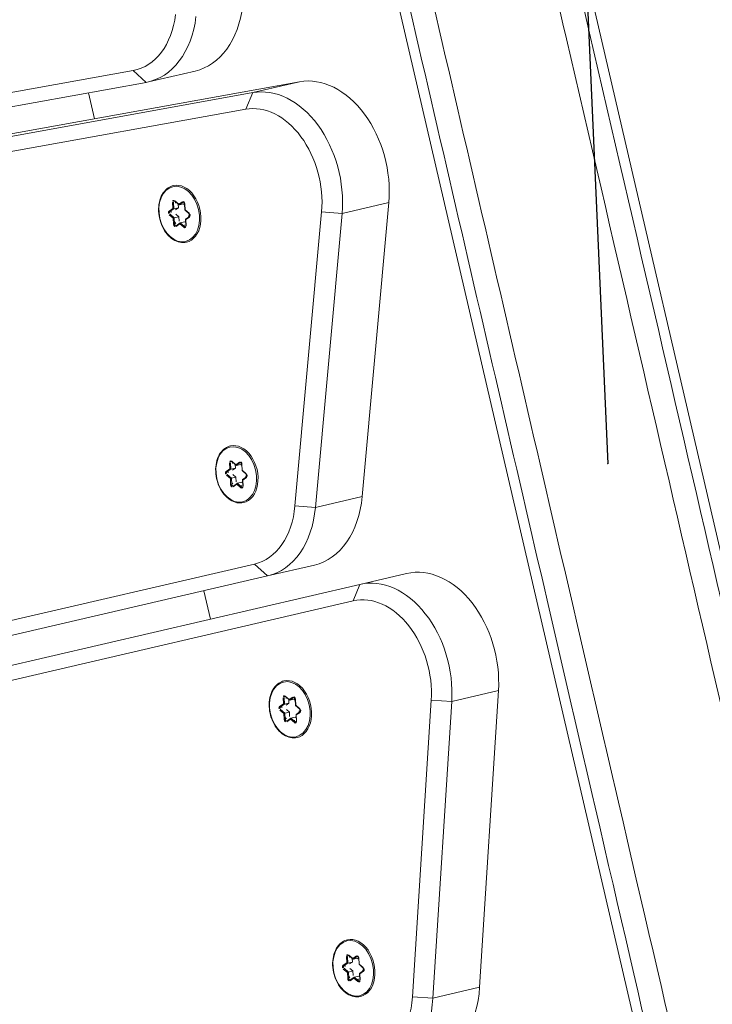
# Model space of a CAD drawing. Extents: x 5477758 to 5478338, y 5918296 to 5918502.
# Tile 105 of 138: x 5477951.73 to 5477951.873, y 5918462.453 to 5918462.656. Entities that reach past the tile are written whole.
import ezdxf

# ---------------------------------------------------------------- set-up
doc = ezdxf.new("R2010")
doc.units = 0
doc.header["$PDSIZE"] = 0.75
doc.layers.get('0').update_dxf_attribs({"linetype": 'CONTINUOUS', "lineweight": 13})
doc.layers.add('0_PROJEKTOWANE ZABAWKI', color=7, linetype='CONTINUOUS', lineweight=0)
doc.layers.add('0_WSPÓŁRZĘDNE_ODNOŚNIKI', color=6, linetype='CONTINUOUS', lineweight=15)
doc.styles.add('pktkecm$0$STANDARD', font='romans')
doc.dimstyles.new('pktkecm$0$ODNOŚNIKI', dxfattribs={"dimtxt": 17.5, "dimasz": 6, "dimexe": 7, "dimexo": 7, "dimgap": 7, "dimtad": 1, "dimtoh": 1, "dimdec": 0, "dimzin": 0, "dimdsep": 46, "dimtxsty": 'pktkecm$0$STANDARD', "dimblk": 'pktkecm$0$_Dot', "dimcen": 8, "dimdle": 7, "dimclrt": 2, "dimadec": 0, "dimazin": 0, "dimtfac": 1, "dimtdec": 0, "dimtofl": 0, "dimtmove": 0, "dimatfit": 3, "dimldrblk": 'pktkecm$0$_DotBlank', "dimfxl": 0, "dimtolj": 1, "dimtzin": 0, "dimarcsym": 0})

# ---------------------------------------------------------------- blocks, each defined once
blk = doc.blocks.new('zw$CEC1')
for p, q in [((1179.728, -663.216), (1065.128, -663.216)), ((1065.128, -667.14), (1179.728, -667.14)), ((1115.19, -668.257), (1120.973, -670.164)), ((1115.19, -669.247), (1115.19, -668.257)), ((1125.51, -668.328), (1131.383, -670.091)), ((1125.51, -669.318), (1125.51, -668.328)), ((1115.063, -669.652), (1115.19, -669.247)), ((1120.973, -671.154), (1115.19, -669.247)), ((1125.392, -669.726), (1125.51, -669.318)), ((1131.383, -671.081), (1125.51, -669.318)), ((1109.106, -735.096), (1112.346, -669.49)), ((1112.346, -669.49), (1112.346, -670.48)), ((1115.063, -669.652), (1120.847, -671.559)), ((1122.728, -669.63), (1122.728, -670.62)), ((1125.392, -669.726), (1131.266, -671.489)), ((1131.383, -670.091), (1131.383, -671.081)), ((1120.973, -670.164), (1120.973, -671.154)), ((1112.346, -670.48), (1109.106, -736.086)), ((1112.646, -670.699), (1112.346, -670.48)), ((1109.406, -736.305), (1112.646, -670.699)), ((1123.028, -670.832), (1122.728, -670.62)), ((1122.728, -670.62), (1122.728, -736.266)), ((1123.028, -736.478), (1123.028, -670.832)), ((1120.847, -671.559), (1120.973, -671.154)), ((1131.266, -671.489), (1131.383, -671.081)), ((1111.643, -671.537), (1111.643, -672.527)), ((1122.128, -672.436), (1122.128, -671.446)), ((1114.261, -672.368), (1114.39, -672.391)), ((1114.387, -672.385), (1114.264, -672.364)), ((1114.475, -672.321), (1114.387, -672.385)), ((1114.391, -672.39), (1114.484, -672.322)), ((1114.537, -672.329), (1114.574, -672.421)), ((1114.586, -672.42), (1114.551, -672.334)), ((1130.445, -672.34), (1130.356, -672.405)), ((1130.36, -672.41), (1130.454, -672.342)), ((1130.506, -672.349), (1130.544, -672.441)), ((1130.555, -672.44), (1130.52, -672.354)), ((1108.538, -735.44), (1111.642, -672.577)), ((1111.642, -672.577), (1111.342, -672.781)), ((1114.244, -672.49), (1114.156, -672.554)), ((1114.165, -672.556), (1114.258, -672.487)), ((1114.209, -672.403), (1114.244, -672.49)), ((1114.224, -672.39), (1114.224, -672.386)), ((1114.261, -672.482), (1114.224, -672.39)), ((1114.313, -672.514), (1114.24, -672.501)), ((1114.261, -672.482), (1114.261, -672.389)), ((1114.313, -672.61), (1114.313, -672.514)), ((1114.339, -672.579), (1114.313, -672.514)), ((1114.495, -672.546), (1114.428, -672.595)), ((1114.588, -672.563), (1114.495, -672.546)), ((1114.495, -672.642), (1114.495, -672.546)), ((1114.577, -672.424), (1114.706, -672.446)), ((1114.709, -672.442), (1114.586, -672.42)), ((1114.646, -672.436), (1114.625, -672.451)), ((1114.625, -672.546), (1114.625, -672.451)), ((1114.72, -672.477), (1114.625, -672.546)), ((1114.626, -672.549), (1114.663, -672.641)), ((1114.642, -672.56), (1114.73, -672.495)), ((1114.677, -672.646), (1114.642, -672.56)), ((1114.72, -672.474), (1114.72, -672.477)), ((1119.744, -672.557), (1119.655, -672.622)), ((1119.664, -672.624), (1119.757, -672.555)), ((1119.709, -672.471), (1119.744, -672.557)), ((1119.723, -672.458), (1119.723, -672.454)), ((1119.76, -672.55), (1119.723, -672.458)), ((1119.812, -672.582), (1119.739, -672.569)), ((1119.76, -672.436), (1119.889, -672.458)), ((1119.76, -672.55), (1119.76, -672.457)), ((1119.886, -672.453), (1119.763, -672.432)), ((1119.974, -672.389), (1119.886, -672.453)), ((1119.89, -672.458), (1119.983, -672.39)), ((1120.036, -672.397), (1120.073, -672.489)), ((1120.085, -672.488), (1120.05, -672.402)), ((1120.076, -672.491), (1120.205, -672.514)), ((1120.208, -672.51), (1120.085, -672.488)), ((1120.145, -672.504), (1120.124, -672.519)), ((1120.124, -672.614), (1120.124, -672.519)), ((1120.219, -672.545), (1120.124, -672.614)), ((1120.141, -672.628), (1120.23, -672.563)), ((1120.219, -672.542), (1120.219, -672.545)), ((1122.128, -672.436), (1121.828, -672.648)), ((1122.128, -735.338), (1122.128, -672.436)), ((1124.715, -672.577), (1124.627, -672.642)), ((1124.636, -672.643), (1124.729, -672.575)), ((1124.68, -672.491), (1124.715, -672.577)), ((1124.694, -672.477), (1124.694, -672.474)), ((1124.732, -672.569), (1124.694, -672.477)), ((1124.731, -672.455), (1124.861, -672.478)), ((1124.732, -672.569), (1124.732, -672.477)), ((1124.857, -672.473), (1124.734, -672.451)), ((1124.946, -672.408), (1124.857, -672.473)), ((1124.861, -672.478), (1124.954, -672.41)), ((1125.007, -672.416), (1125.045, -672.508)), ((1125.056, -672.508), (1125.021, -672.421)), ((1125.048, -672.511), (1125.177, -672.534)), ((1125.179, -672.529), (1125.056, -672.508)), ((1125.116, -672.523), (1125.096, -672.538)), ((1125.096, -672.633), (1125.096, -672.538)), ((1125.19, -672.564), (1125.096, -672.633)), ((1125.19, -672.561), (1125.19, -672.564)), ((1130.214, -672.509), (1130.126, -672.574)), ((1130.135, -672.575), (1130.228, -672.507)), ((1130.179, -672.423), (1130.214, -672.509)), ((1130.194, -672.409), (1130.194, -672.406)), ((1130.231, -672.501), (1130.194, -672.409)), ((1130.283, -672.533), (1130.209, -672.521)), ((1130.231, -672.387), (1130.36, -672.41)), ((1130.231, -672.501), (1130.231, -672.409)), ((1130.356, -672.405), (1130.233, -672.383)), ((1130.283, -672.629), (1130.283, -672.533)), ((1130.309, -672.599), (1130.283, -672.533)), ((1130.465, -672.566), (1130.398, -672.615)), ((1130.558, -672.582), (1130.465, -672.566)), ((1130.465, -672.661), (1130.465, -672.566)), ((1130.547, -672.443), (1130.676, -672.466)), ((1130.679, -672.462), (1130.555, -672.44)), ((1130.616, -672.455), (1130.595, -672.47)), ((1130.595, -672.566), (1130.595, -672.47)), ((1130.689, -672.497), (1130.595, -672.566)), ((1130.596, -672.569), (1130.633, -672.661)), ((1130.612, -672.579), (1130.7, -672.515)), ((1130.647, -672.666), (1130.612, -672.579)), ((1130.689, -672.493), (1130.689, -672.497)), ((1111.342, -672.781), (1108.238, -735.645)), ((1114.178, -672.607), (1114.301, -672.629)), ((1114.181, -672.586), (1114.181, -672.583)), ((1114.313, -672.61), (1114.181, -672.586)), ((1114.301, -672.629), (1114.336, -672.715)), ((1114.35, -672.702), (1114.313, -672.61)), ((1114.35, -672.698), (1114.35, -672.702)), ((1114.495, -672.642), (1114.401, -672.711)), ((1114.401, -672.711), (1114.401, -672.707)), ((1114.411, -672.729), (1114.5, -672.664)), ((1114.627, -672.665), (1114.495, -672.642)), ((1114.5, -672.664), (1114.623, -672.686)), ((1114.627, -672.661), (1114.627, -672.665)), ((1119.677, -672.675), (1119.8, -672.697)), ((1119.68, -672.654), (1119.68, -672.651)), ((1119.812, -672.677), (1119.68, -672.654)), ((1119.8, -672.697), (1119.835, -672.783)), ((1119.812, -672.677), (1119.812, -672.582)), ((1119.839, -672.647), (1119.812, -672.582)), ((1119.849, -672.77), (1119.812, -672.677)), ((1119.849, -672.766), (1119.849, -672.77)), ((1119.994, -672.709), (1119.9, -672.779)), ((1119.9, -672.779), (1119.9, -672.775)), ((1119.911, -672.796), (1119.999, -672.732)), ((1119.994, -672.614), (1119.927, -672.663)), ((1120.087, -672.63), (1119.994, -672.614)), ((1119.994, -672.709), (1119.994, -672.614)), ((1120.126, -672.733), (1119.994, -672.709)), ((1119.999, -672.732), (1120.122, -672.754)), ((1120.125, -672.617), (1120.162, -672.709)), ((1120.126, -672.729), (1120.126, -672.733)), ((1120.176, -672.714), (1120.141, -672.628)), ((1121.828, -672.648), (1121.828, -735.55)), ((1124.648, -672.695), (1124.771, -672.716)), ((1124.652, -672.674), (1124.652, -672.67)), ((1124.783, -672.697), (1124.652, -672.674)), ((1124.783, -672.601), (1124.71, -672.588)), ((1124.771, -672.716), (1124.806, -672.803)), ((1124.783, -672.697), (1124.783, -672.601)), ((1124.81, -672.667), (1124.783, -672.601)), ((1124.821, -672.789), (1124.783, -672.697)), ((1124.966, -672.729), (1124.871, -672.798)), ((1124.882, -672.816), (1124.97, -672.751)), ((1124.966, -672.633), (1124.899, -672.682)), ((1125.059, -672.65), (1124.966, -672.633)), ((1124.966, -672.729), (1124.966, -672.633)), ((1125.097, -672.752), (1124.966, -672.729)), ((1124.97, -672.751), (1125.094, -672.773)), ((1125.096, -672.636), (1125.134, -672.728)), ((1125.097, -672.749), (1125.097, -672.752)), ((1125.113, -672.647), (1125.201, -672.582)), ((1125.148, -672.733), (1125.113, -672.647)), ((1130.147, -672.627), (1130.271, -672.648)), ((1130.151, -672.606), (1130.151, -672.602)), ((1130.283, -672.629), (1130.151, -672.606)), ((1130.271, -672.648), (1130.306, -672.735)), ((1130.32, -672.721), (1130.283, -672.629)), ((1130.32, -672.718), (1130.32, -672.721)), ((1130.465, -672.661), (1130.37, -672.73)), ((1130.37, -672.73), (1130.37, -672.727)), ((1130.381, -672.748), (1130.469, -672.683)), ((1130.596, -672.684), (1130.465, -672.661)), ((1130.469, -672.683), (1130.593, -672.705)), ((1130.596, -672.681), (1130.596, -672.684)), ((1124.821, -672.786), (1124.821, -672.789)), ((1124.871, -672.798), (1124.871, -672.794)), ((1112.134, -673.787), (1111.582, -673.787)), ((1122.728, -673.787), (1122.128, -673.787))]:
    blk.add_line(p, q)
for centre, major_axis, ratio, start_param, end_param in [((1114.345, -669.539), (-2, 0), 0.707107, 4.276057, 6.248279), ((1124.728, -669.63), (-2, 0), 0.707107, 4.310963, 6.283185), ((1114.345, -670.529), (-2, 0), 0.707107, 4.276057, 6.248279), ((1124.728, -670.62), (-2, 0), 0.707107, 4.310963, 6.283185), ((1114.345, -670.741), (-1.7, 0), 0.707107, 4.276057, 6.248279), ((1124.728, -670.832), (-1.7, 0), 0.707107, 4.310963, 6.283185), ((1130.602, -671.393), (2, 0), 0.707107, 0.034907, 1.169371), ((1109.643, -671.537), (2, 0), 0.707107, 0, 1.099557), ((1120.128, -671.446), (2, 0), 0.707107, 0, 1.134464), ((1120.128, -672.436), (2, 0), 0.707107, 0, 1.134464), ((1130.602, -672.383), (2, 0), 0.707107, 0.034907, 1.169371), ((1109.643, -672.527), (2, 0), 0.707107, 6.248279, 7.382743), ((1120.128, -672.648), (1.7, 0), 0.707107, 0, 1.134464), ((1130.602, -672.595), (1.7, 0), 0.707107, 0.034907, 1.169371), ((1109.643, -672.74), (1.7, 0), 0.707107, 6.248279, 7.382743), ((1114.443, -672.511), (0.6, 0), 0.707107, 0, 3.141593), ((1119.942, -672.578), (0.6, 0), 0.707107, 0, 3.141593), ((1124.914, -672.598), (0.6, 0), 0.707107, 0, 3.141593), ((1130.413, -672.53), (0.6, 0), 0.707107, 0, 3.141593), ((1114.253, -672.395), (-0.045, 0), 0.707107, 4.467995, 6.56239), ((1114.443, -672.511), (0.25, 0), 0.707107, 2.244927, 2.557585), ((1114.264, -672.353), (-0.0026, -0.0148), 0.171098, 0, 0.800479), ((1114.443, -672.511), (0.25, 0), 0.707107, 1.152569, 1.475438), ((1114.507, -672.343), (0.045, 0), 0.707107, 0.279204, 2.3736), ((1114.475, -672.31), (0.0089, -0.0121), 0.508626, 5.319544, 6.283185), ((1114.551, -672.323), (-0.0139, -0.0056), 0.679724, 0, 1.301881), ((1130.413, -672.53), (0.25, 0), 0.707107, 1.152569, 1.475438), ((1130.477, -672.362), (0.045, 0), 0.707107, 0.279204, 2.3736), ((1130.445, -672.33), (0.0089, -0.0121), 0.508626, 5.319544, 6.283185), ((1130.52, -672.343), (-0.0139, -0.0056), 0.679724, 0, 1.301881), ((1114.188, -672.576), (-0.045, 0), 0.707107, 5.515192, 7.609587), ((1114.156, -672.544), (0.0089, -0.0121), 0.508626, 5.319544, 6.283185), ((1114.188, -672.566), (-0.03, 0), 0.707107, 0, 1.326402), ((1114.443, -672.511), (-0.25, 0), 0.707107, 0.130169, 0.46319), ((1114.209, -672.393), (0.0139, 0.0056), 0.679724, 4.443473, 6.01427), ((1114.253, -672.384), (-0.03, 0), 0.707107, 0, 0.279204), ((1114.244, -672.479), (0.0166, -0.0047), 0.601017, 4.881509, 6.452305), ((1114.387, -672.375), (-0.0037, 0.0158), 0.19164, 2.259533, 3.223174), ((1114.586, -672.41), (0.0104, 0.0129), 0.462667, 2.890892, 4.192773), ((1114.642, -672.549), (-0.0166, 0.0047), 0.601017, 0.16912, 1.739916), ((1114.443, -672.511), (0.25, 0), 0.707107, 0.095219, 0.407877), ((1114.709, -672.432), (-0.0026, -0.0148), 0.171098, 0, 0.800479), ((1114.698, -672.473), (0.045, 0), 0.707107, 5.515192, 7.609587), ((1114.698, -672.462), (0.03, 0), 0.707107, 5.515192, 6.283185), ((1114.73, -672.485), (0.0089, -0.0121), 0.508626, 3.748748, 5.319544), ((1119.752, -672.462), (-0.045, 0), 0.707107, 4.467995, 6.56239), ((1119.709, -672.461), (0.0139, 0.0056), 0.679724, 4.443473, 6.01427), ((1119.752, -672.452), (-0.03, 0), 0.707107, 0, 0.279204), ((1119.942, -672.578), (0.25, 0), 0.707107, 2.244927, 2.557585), ((1119.744, -672.547), (0.0166, -0.0047), 0.601017, 4.881509, 6.452305), ((1119.763, -672.421), (-0.0026, -0.0148), 0.171098, 0, 0.800479), ((1119.886, -672.443), (-0.0037, 0.0158), 0.19164, 2.259533, 3.223174), ((1119.942, -672.578), (0.25, 0), 0.707107, 1.152569, 1.475438), ((1120.007, -672.411), (0.045, 0), 0.707107, 0.279204, 2.3736), ((1119.974, -672.378), (0.0089, -0.0121), 0.508626, 5.319544, 6.283185), ((1120.05, -672.391), (-0.0139, -0.0056), 0.679724, 0, 1.301881), ((1120.085, -672.478), (0.0104, 0.0129), 0.462667, 2.890892, 4.192773), ((1119.942, -672.578), (0.25, 0), 0.707107, 0.095219, 0.407877), ((1120.208, -672.499), (-0.0026, -0.0148), 0.171098, 0, 0.800479), ((1120.197, -672.541), (0.045, 0), 0.707107, 5.515192, 7.609587), ((1120.197, -672.53), (0.03, 0), 0.707107, 5.515192, 6.283185), ((1120.23, -672.552), (0.0089, -0.0121), 0.508626, 3.748748, 5.319544), ((1124.723, -672.482), (-0.045, 0), 0.707107, 4.467995, 6.56239), ((1124.68, -672.48), (0.0139, 0.0056), 0.679724, 4.443473, 6.01427), ((1124.723, -672.471), (-0.03, 0), 0.707107, 0, 0.279204), ((1124.914, -672.598), (0.25, 0), 0.707107, 2.244927, 2.557585), ((1124.715, -672.566), (0.0166, -0.0047), 0.601017, 4.881509, 6.452305), ((1124.734, -672.44), (-0.0026, -0.0148), 0.171098, 0, 0.800479), ((1124.857, -672.462), (-0.0037, 0.0158), 0.19164, 2.259533, 3.223174), ((1124.914, -672.598), (0.25, 0), 0.707107, 1.152569, 1.475438), ((1124.978, -672.43), (0.045, 0), 0.707107, 0.279204, 2.3736), ((1124.946, -672.397), (0.0089, -0.0121), 0.508626, 5.319544, 6.283185), ((1125.021, -672.411), (-0.0139, -0.0056), 0.679724, 0, 1.301881), ((1125.056, -672.497), (0.0104, 0.0129), 0.462667, 2.890892, 4.192773), ((1124.914, -672.598), (0.25, 0), 0.707107, 0.095219, 0.407877), ((1125.179, -672.519), (-0.0026, -0.0148), 0.171098, 0, 0.800479), ((1125.169, -672.56), (0.045, 0), 0.707107, 5.515192, 7.609587), ((1125.169, -672.55), (0.03, 0), 0.707107, 5.515192, 6.283185), ((1125.201, -672.572), (0.0089, -0.0121), 0.508626, 3.748748, 5.319544), ((1130.158, -672.596), (-0.045, 0), 0.707107, 5.515192, 7.609587), ((1130.126, -672.563), (0.0089, -0.0121), 0.508626, 5.319544, 6.283185), ((1130.413, -672.53), (-0.25, 0), 0.707107, 0.130169, 0.46319), ((1130.222, -672.414), (-0.045, 0), 0.707107, 4.467995, 6.56239), ((1130.179, -672.412), (0.0139, 0.0056), 0.679724, 4.443473, 6.01427), ((1130.222, -672.403), (-0.03, 0), 0.707107, 0, 0.279204), ((1130.413, -672.53), (0.25, 0), 0.707107, 2.244927, 2.557585), ((1130.214, -672.498), (0.0166, -0.0047), 0.601017, 4.881509, 6.452305), ((1130.233, -672.372), (-0.0026, -0.0148), 0.171098, 0, 0.800479), ((1130.356, -672.394), (-0.0037, 0.0158), 0.19164, 2.259533, 3.223174), ((1130.555, -672.429), (0.0104, 0.0129), 0.462667, 2.890892, 4.192773), ((1130.612, -672.569), (-0.0166, 0.0047), 0.601017, 0.16912, 1.739916), ((1130.413, -672.53), (0.25, 0), 0.707107, 0.095219, 0.407877), ((1130.679, -672.451), (-0.0026, -0.0148), 0.171098, 0, 0.800479), ((1130.668, -672.492), (0.045, 0), 0.707107, 5.515192, 7.609587), ((1130.668, -672.482), (0.03, 0), 0.707107, 5.515192, 6.283185), ((1130.7, -672.504), (0.0089, -0.0121), 0.508626, 3.748748, 5.319544), ((1114.178, -672.597), (-0.0026, -0.0148), 0.171098, 0.800479, 2.371275), ((1114.301, -672.618), (0.0104, 0.0129), 0.462667, 4.192773, 5.763569), ((1114.336, -672.705), (0.0139, 0.0056), 0.679724, 4.443473, 6.01427), ((1114.379, -672.707), (-0.045, 0), 0.707107, 0.279204, 2.3736), ((1114.443, -672.511), (-0.25, 0), 0.707107, 1.142416, 1.510388), ((1114.379, -672.696), (-0.03, 0), 0.707107, 0.279204, 2.3736), ((1114.411, -672.718), (0.0089, -0.0121), 0.508626, 3.748748, 5.319544), ((1114.5, -672.653), (-0.0037, 0.0158), 0.19164, 0.688736, 2.259533), ((1114.443, -672.511), (-0.25, 0), 0.707107, 2.189614, 2.547433), ((1114.634, -672.655), (0.045, 0), 0.707107, 4.467995, 6.56239), ((1114.623, -672.675), (-0.0026, -0.0148), 0.171098, 0.800479, 2.371275), ((1114.634, -672.644), (0.03, 0), 0.707107, 4.467995, 6.283185), ((1114.677, -672.635), (-0.0139, -0.0056), 0.679724, 0, 1.301881), ((1119.688, -672.644), (-0.045, 0), 0.707107, 5.515192, 7.609587), ((1119.655, -672.611), (0.0089, -0.0121), 0.508626, 5.319544, 6.283185), ((1119.688, -672.634), (-0.03, 0), 0.707107, 0, 1.326402), ((1119.677, -672.664), (-0.0026, -0.0148), 0.171098, 0.800479, 2.371275), ((1119.942, -672.578), (-0.25, 0), 0.707107, 0.130169, 0.46319), ((1119.8, -672.686), (0.0104, 0.0129), 0.462667, 4.192773, 5.763569), ((1119.835, -672.773), (0.0139, 0.0056), 0.679724, 4.443473, 6.01427), ((1119.942, -672.578), (-0.25, 0), 0.707107, 1.142416, 1.510388), ((1119.878, -672.764), (-0.03, 0), 0.707107, 0.279204, 2.3736), ((1119.911, -672.786), (0.0089, -0.0121), 0.508626, 3.748748, 5.319544), ((1119.999, -672.721), (-0.0037, 0.0158), 0.19164, 0.688736, 2.259533), ((1119.942, -672.578), (-0.25, 0), 0.707107, 2.189614, 2.547433), ((1120.133, -672.723), (0.045, 0), 0.707107, 4.467995, 6.56239), ((1120.122, -672.743), (-0.0026, -0.0148), 0.171098, 0.800479, 2.371275), ((1120.141, -672.617), (-0.0166, 0.0047), 0.601017, 0.16912, 1.739916), ((1120.133, -672.712), (0.03, 0), 0.707107, 4.467995, 6.283185), ((1120.176, -672.703), (-0.0139, -0.0056), 0.679724, 0, 1.301881), ((1124.659, -672.664), (-0.045, 0), 0.707107, 5.515192, 7.609587), ((1124.627, -672.631), (0.0089, -0.0121), 0.508626, 5.319544, 6.283185), ((1124.659, -672.653), (-0.03, 0), 0.707107, 0, 1.326402), ((1124.648, -672.684), (-0.0026, -0.0148), 0.171098, 0.800479, 2.371275), ((1124.914, -672.598), (-0.25, 0), 0.707107, 0.130169, 0.46319), ((1124.771, -672.706), (0.0104, 0.0129), 0.462667, 4.192773, 5.763569), ((1124.914, -672.598), (-0.25, 0), 0.707107, 1.142416, 1.510388), ((1124.97, -672.741), (-0.0037, 0.0158), 0.19164, 0.688736, 2.259533), ((1124.914, -672.598), (-0.25, 0), 0.707107, 2.189614, 2.547433), ((1125.104, -672.742), (0.045, 0), 0.707107, 4.467995, 6.56239), ((1125.094, -672.762), (-0.0026, -0.0148), 0.171098, 0.800479, 2.371275), ((1125.113, -672.636), (-0.0166, 0.0047), 0.601017, 0.16912, 1.739916), ((1125.104, -672.732), (0.03, 0), 0.707107, 4.467995, 6.283185), ((1125.148, -672.723), (-0.0139, -0.0056), 0.679724, 0, 1.301881), ((1130.158, -672.585), (-0.03, 0), 0.707107, 0, 1.326402), ((1130.147, -672.616), (-0.0026, -0.0148), 0.171098, 0.800479, 2.371275), ((1130.271, -672.638), (0.0104, 0.0129), 0.462667, 4.192773, 5.763569), ((1130.306, -672.724), (0.0139, 0.0056), 0.679724, 4.443473, 6.01427), ((1130.349, -672.726), (-0.045, 0), 0.707107, 0.279204, 2.3736), ((1130.413, -672.53), (-0.25, 0), 0.707107, 1.142416, 1.510388), ((1130.349, -672.715), (-0.03, 0), 0.707107, 0.279204, 2.3736), ((1130.381, -672.737), (0.0089, -0.0121), 0.508626, 3.748748, 5.319544), ((1130.469, -672.673), (-0.0037, 0.0158), 0.19164, 0.688736, 2.259533), ((1130.413, -672.53), (-0.25, 0), 0.707107, 2.189614, 2.547433), ((1130.604, -672.674), (0.045, 0), 0.707107, 4.467995, 6.56239), ((1130.593, -672.695), (-0.0026, -0.0148), 0.171098, 0.800479, 2.371275), ((1130.604, -672.664), (0.03, 0), 0.707107, 4.467995, 6.283185), ((1130.647, -672.655), (-0.0139, -0.0056), 0.679724, 0, 1.301881), ((1119.878, -672.774), (-0.045, 0), 0.707107, 0.279204, 2.3736), ((1124.806, -672.792), (0.0139, 0.0056), 0.679724, 4.443473, 6.01427), ((1124.85, -672.794), (-0.045, 0), 0.707107, 0.279204, 2.3736), ((1124.85, -672.783), (-0.03, 0), 0.707107, 0.279204, 2.3736), ((1124.882, -672.805), (0.0089, -0.0121), 0.508626, 3.748748, 5.319544)]:
    blk.add_ellipse(centre, major_axis=major_axis, ratio=ratio, start_param=start_param, end_param=end_param)
for centre in [(1114.443, -672.525), (1130.413, -672.544), (1119.942, -672.593), (1124.914, -672.612)]:
    blk.add_ellipse(centre, major_axis=(-0.58, 0), ratio=0.707107)
for points, knots in [([(1185.928, -663.428), (1185.92, -663.428), (1185.912, -663.428), (1185.718, -663.428), (1185.535, -663.428), (1184.553, -663.428), (1183.711, -663.428), (1181.437, -663.428), (1179.931, -663.428), (1175.708, -663.428), (1172.842, -663.428), (1167.867, -663.428), (1165.775, -663.428), (1161.975, -663.428), (1160.125, -663.428), (1157.094, -663.428), (1155.952, -663.428), (1152.126, -663.428), (1149.918, -663.428), (1144.631, -663.428), (1141.592, -663.428), (1133.362, -663.428), (1129.292, -663.428), (1125.141, -663.428), (1121.09, -663.428), (1116.962, -663.428), (1109.398, -663.428), (1105.404, -663.428), (1097.178, -663.428), (1092.945, -663.428), (1086.247, -663.428), (1084.057, -663.428), (1080.368, -663.428), (1078.913, -663.428), (1076.716, -663.428), (1075.923, -663.428), (1074.514, -663.428), (1073.944, -663.428), (1071.753, -663.428), (1070.083, -663.428), (1066.71, -663.428), (1065.138, -663.428), (1062.035, -663.428), (1060.513, -663.428), (1058.928, -663.428)], [1.481535, 1.481535, 1.481535, 1.481535, 1.518758, 1.518758, 2.379658, 2.379658, 5.597938, 5.597938, 10.538019, 10.538019, 18.696385, 18.696385, 24.527079, 24.527079, 29.575647, 29.575647, 32.535382, 32.535382, 39.355172, 39.355172, 49.134696, 49.134696, 58.493436, 58.493436, 58.493436, 67.627244, 67.627244, 74.794433, 74.794433, 81.961623, 81.961623, 87.411225, 87.411225, 93.164019, 93.164019, 96.599059, 96.599059, 98.916813, 98.916813, 105.38718, 105.38718, 110.834573, 110.834573, 115.773922, 115.773922, 115.773922, 115.773922]), ([(1058.927, -663.92), (1060.523, -663.92), (1062.054, -663.92), (1065.164, -663.92), (1066.734, -663.92), (1070.101, -663.92), (1071.766, -663.92), (1073.946, -663.92), (1074.514, -663.92), (1075.915, -663.92), (1076.705, -663.92), (1078.897, -663.92), (1080.352, -663.92), (1084.045, -663.92), (1086.239, -663.92), (1092.944, -663.92), (1097.179, -663.92), (1105.409, -663.92), (1109.403, -663.92), (1116.968, -663.92), (1121.096, -663.92), (1125.146, -663.92), (1129.296, -663.92), (1133.365, -663.92), (1141.591, -663.92), (1144.628, -663.92), (1149.914, -663.92), (1152.123, -663.92), (1155.951, -663.92), (1157.093, -663.92), (1160.126, -663.92), (1161.976, -663.92), (1165.775, -663.92), (1167.866, -663.92), (1172.838, -663.92), (1175.7, -663.92), (1179.913, -663.92), (1181.414, -663.92), (1183.676, -663.92), (1184.512, -663.92), (1185.486, -663.92), (1185.666, -663.92), (1185.878, -663.92), (1185.905, -663.92), (1185.933, -663.92)], [-115.806845, -115.806845, -115.806845, -115.806845, -110.834573, -110.834573, -105.38718, -105.38718, -98.916813, -98.916813, -96.599059, -96.599059, -93.164019, -93.164019, -87.411225, -87.411225, -81.961623, -81.961623, -74.794433, -74.794433, -67.627244, -67.627244, -58.493436, -58.493436, -58.493436, -49.134696, -49.134696, -39.355172, -39.355172, -32.535382, -32.535382, -29.575647, -29.575647, -24.527079, -24.527079, -18.696385, -18.696385, -10.538019, -10.538019, -5.597938, -5.597938, -2.379658, -2.379658, -1.518758, -1.518758, -1.390315, -1.390315, -1.390315, -1.390315]), ([(1185.933, -666.435), (1184.96, -666.435), (1183.865, -666.435), (1181.31, -666.435), (1179.819, -666.435), (1175.892, -666.435), (1173.383, -666.435), (1168.638, -666.435), (1166.306, -666.435), (1162.268, -666.435), (1160.59, -666.435), (1155.531, -666.435), (1153.392, -666.435), (1145.933, -666.435), (1142.968, -666.435), (1138.957, -666.435), (1136.135, -666.435), (1132.796, -666.435), (1122.514, -666.435), (1116.479, -666.435), (1104.632, -666.435), (1098.821, -666.435), (1090.619, -666.435), (1087.898, -666.435), (1083.133, -666.435), (1081.427, -666.435), (1078.494, -666.435), (1077.267, -666.435), (1075.113, -666.435), (1074.209, -666.435), (1072.179, -666.435), (1071.052, -666.435), (1067.125, -666.435), (1063.755, -666.435), (1058.927, -666.435)], [0.478318, 0.478318, 0.478318, 0.478318, 3.307686, 3.307686, 6.615372, 6.615372, 11.720097, 11.720097, 16.66119, 16.66119, 20.086268, 20.086268, 26.717745, 26.717745, 33.32238, 33.32238, 33.32238, 37.968614, 37.968614, 43.976092, 43.976092, 49.98357, 49.98357, 53.186468, 53.186468, 56.000528, 56.000528, 58.814588, 58.814588, 60.765103, 60.765103, 62.715617, 62.715617, 66.516875, 66.516875, 66.516875, 66.516875]), ([(1058.928, -666.928), (1063.735, -666.928), (1067.098, -666.928), (1071.031, -666.928), (1072.164, -666.928), (1074.207, -666.928), (1075.118, -666.928), (1077.286, -666.928), (1078.517, -666.928), (1081.448, -666.928), (1083.15, -666.928), (1087.906, -666.928), (1090.624, -666.928), (1098.817, -666.928), (1104.626, -666.928), (1116.47, -666.928), (1122.506, -666.928), (1132.791, -666.928), (1136.133, -666.928), (1138.956, -666.928), (1142.971, -666.928), (1145.939, -666.928), (1153.396, -666.928), (1155.532, -666.928), (1160.588, -666.928), (1162.267, -666.928), (1166.306, -666.928), (1168.639, -666.928), (1173.39, -666.928), (1175.904, -666.928), (1179.844, -666.928), (1181.342, -666.928), (1183.883, -666.928), (1184.96, -666.928), (1185.928, -666.928)], [-66.505201, -66.505201, -66.505201, -66.505201, -62.715617, -62.715617, -60.765103, -60.765103, -58.814588, -58.814588, -56.000528, -56.000528, -53.186468, -53.186468, -49.98357, -49.98357, -43.976092, -43.976092, -37.968614, -37.968614, -33.32238, -33.32238, -33.32238, -26.717745, -26.717745, -20.086268, -20.086268, -16.66119, -16.66119, -11.720097, -11.720097, -6.615372, -6.615372, -3.307686, -3.307686, -0.555747, -0.555747, -0.555747, -0.555747]), ([(1114.261, -672.368), (1114.258, -672.367), (1114.255, -672.367), (1114.248, -672.367), (1114.245, -672.368), (1114.239, -672.369), (1114.237, -672.37), (1114.232, -672.372), (1114.23, -672.373), (1114.227, -672.376), (1114.225, -672.377), (1114.223, -672.38), (1114.223, -672.381), (1114.223, -672.383), (1114.223, -672.383), (1114.223, -672.384)], [1.570796, 1.570796, 1.570796, 1.570796, 1.844329, 1.844329, 2.119118, 2.119118, 2.392017, 2.392017, 2.661992, 2.661992, 2.936562, 2.936562, 3.253095, 3.253095, 3.385987, 3.385987, 3.385987, 3.385987]), ([(1114.537, -672.329), (1114.536, -672.327), (1114.535, -672.325), (1114.531, -672.322), (1114.529, -672.321), (1114.524, -672.319), (1114.522, -672.318), (1114.516, -672.316), (1114.513, -672.316), (1114.507, -672.315), (1114.503, -672.316), (1114.497, -672.316), (1114.494, -672.317), (1114.489, -672.319), (1114.487, -672.32), (1114.485, -672.322), (1114.484, -672.322), (1114.484, -672.322)], [0.523599, 0.523599, 0.523599, 0.523599, 0.927172, 0.927172, 1.204378, 1.204378, 1.47422, 1.47422, 1.746688, 1.746688, 2.021391, 2.021391, 2.295276, 2.295276, 2.566083, 2.566083, 2.617994, 2.617994, 2.617994, 2.617994]), ([(1130.506, -672.349), (1130.506, -672.347), (1130.504, -672.345), (1130.501, -672.342), (1130.499, -672.34), (1130.494, -672.338), (1130.491, -672.337), (1130.486, -672.336), (1130.483, -672.335), (1130.476, -672.335), (1130.473, -672.335), (1130.467, -672.336), (1130.464, -672.337), (1130.459, -672.339), (1130.457, -672.34), (1130.454, -672.341), (1130.454, -672.341), (1130.454, -672.342)], [0.523599, 0.523599, 0.523599, 0.523599, 0.927172, 0.927172, 1.204378, 1.204378, 1.47422, 1.47422, 1.746688, 1.746688, 2.021391, 2.021391, 2.295276, 2.295276, 2.566083, 2.566083, 2.617994, 2.617994, 2.617994, 2.617994]), ([(1115.043, -672.511), (1115.043, -672.556), (1115.033, -672.601), (1114.994, -672.687), (1114.965, -672.728), (1114.89, -672.802), (1114.844, -672.834), (1114.739, -672.888), (1114.681, -672.908), (1114.558, -672.935), (1114.494, -672.942), (1114.366, -672.94), (1114.302, -672.931), (1114.181, -672.9), (1114.124, -672.878), (1114.023, -672.821), (1113.978, -672.787), (1113.907, -672.71), (1113.88, -672.667), (1113.85, -672.586), (1113.843, -672.548), (1113.843, -672.511)], [6.038791, 6.038791, 6.038791, 6.038791, 6.34864, 6.34864, 6.66324, 6.66324, 6.984393, 6.984393, 7.307998, 7.307998, 7.63188, 7.63188, 7.955712, 7.955712, 8.279598, 8.279598, 8.603057, 8.603057, 8.923488, 8.923488, 9.180384, 9.180384, 9.180384, 9.180384]), ([(1114.165, -672.556), (1114.164, -672.556), (1114.163, -672.557), (1114.162, -672.559), (1114.161, -672.559), (1114.16, -672.561), (1114.16, -672.562), (1114.159, -672.563), (1114.159, -672.563), (1114.159, -672.565), (1114.158, -672.565), (1114.158, -672.566)], [2.6179939, 2.6179939, 2.6179939, 2.6179939, 2.7715925, 2.7715925, 2.9251911, 2.9251911, 3.0787897, 3.0787897, 3.2323883, 3.2323883, 3.385987, 3.385987, 3.385987, 3.385987]), ([(1114.728, -672.462), (1114.728, -672.462), (1114.728, -672.461), (1114.727, -672.458), (1114.726, -672.457), (1114.724, -672.455), (1114.723, -672.453), (1114.719, -672.451), (1114.717, -672.45), (1114.712, -672.448), (1114.709, -672.447), (1114.706, -672.446)], [0.244394, 0.244394, 0.244394, 0.244394, 0.509675, 0.509675, 0.774955, 0.774955, 1.040236, 1.040236, 1.305516, 1.305516, 1.570796, 1.570796, 1.570796, 1.570796]), ([(1120.542, -672.578), (1120.542, -672.624), (1120.532, -672.669), (1120.493, -672.755), (1120.464, -672.796), (1120.389, -672.87), (1120.343, -672.902), (1120.239, -672.956), (1120.18, -672.976), (1120.058, -673.003), (1119.993, -673.009), (1119.865, -673.007), (1119.801, -672.999), (1119.68, -672.968), (1119.623, -672.946), (1119.522, -672.889), (1119.477, -672.855), (1119.406, -672.777), (1119.379, -672.735), (1119.349, -672.653), (1119.342, -672.616), (1119.342, -672.578)], [6.038791, 6.038791, 6.038791, 6.038791, 6.34864, 6.34864, 6.66324, 6.66324, 6.984393, 6.984393, 7.307998, 7.307998, 7.63188, 7.63188, 7.955712, 7.955712, 8.279598, 8.279598, 8.603057, 8.603057, 8.923488, 8.923488, 9.180384, 9.180384, 9.180384, 9.180384]), ([(1119.76, -672.436), (1119.757, -672.435), (1119.754, -672.435), (1119.748, -672.435), (1119.745, -672.435), (1119.739, -672.437), (1119.736, -672.438), (1119.731, -672.44), (1119.729, -672.441), (1119.726, -672.444), (1119.725, -672.445), (1119.723, -672.448), (1119.722, -672.449), (1119.722, -672.451), (1119.722, -672.451), (1119.722, -672.452)], [1.570796, 1.570796, 1.570796, 1.570796, 1.844329, 1.844329, 2.119118, 2.119118, 2.392017, 2.392017, 2.661992, 2.661992, 2.936562, 2.936562, 3.253095, 3.253095, 3.385987, 3.385987, 3.385987, 3.385987]), ([(1120.036, -672.397), (1120.035, -672.395), (1120.034, -672.393), (1120.03, -672.39), (1120.028, -672.389), (1120.023, -672.386), (1120.021, -672.385), (1120.015, -672.384), (1120.012, -672.384), (1120.006, -672.383), (1120.003, -672.383), (1119.996, -672.384), (1119.994, -672.385), (1119.988, -672.387), (1119.986, -672.388), (1119.984, -672.39), (1119.983, -672.39), (1119.983, -672.39)], [0.523599, 0.523599, 0.523599, 0.523599, 0.927172, 0.927172, 1.204378, 1.204378, 1.47422, 1.47422, 1.746688, 1.746688, 2.021391, 2.021391, 2.295276, 2.295276, 2.566083, 2.566083, 2.617994, 2.617994, 2.617994, 2.617994]), ([(1120.227, -672.53), (1120.227, -672.529), (1120.227, -672.528), (1120.226, -672.526), (1120.225, -672.525), (1120.223, -672.523), (1120.222, -672.521), (1120.218, -672.519), (1120.216, -672.517), (1120.211, -672.516), (1120.208, -672.515), (1120.205, -672.514)], [0.244394, 0.244394, 0.244394, 0.244394, 0.509675, 0.509675, 0.774955, 0.774955, 1.040236, 1.040236, 1.305516, 1.305516, 1.570796, 1.570796, 1.570796, 1.570796]), ([(1124.731, -672.455), (1124.728, -672.455), (1124.725, -672.454), (1124.719, -672.454), (1124.716, -672.455), (1124.71, -672.456), (1124.707, -672.457), (1124.703, -672.459), (1124.7, -672.461), (1124.697, -672.463), (1124.696, -672.465), (1124.694, -672.467), (1124.694, -672.469), (1124.693, -672.47), (1124.693, -672.471), (1124.693, -672.471)], [1.570796, 1.570796, 1.570796, 1.570796, 1.844329, 1.844329, 2.119118, 2.119118, 2.392017, 2.392017, 2.661992, 2.661992, 2.936562, 2.936562, 3.253095, 3.253095, 3.385987, 3.385987, 3.385987, 3.385987]), ([(1125.007, -672.416), (1125.007, -672.415), (1125.005, -672.413), (1125.001, -672.409), (1124.999, -672.408), (1124.995, -672.406), (1124.992, -672.405), (1124.986, -672.403), (1124.983, -672.403), (1124.977, -672.403), (1124.974, -672.403), (1124.968, -672.404), (1124.965, -672.404), (1124.96, -672.406), (1124.957, -672.408), (1124.955, -672.409), (1124.955, -672.409), (1124.954, -672.41)], [0.523599, 0.523599, 0.523599, 0.523599, 0.927172, 0.927172, 1.204378, 1.204378, 1.47422, 1.47422, 1.746688, 1.746688, 2.021391, 2.021391, 2.295276, 2.295276, 2.566083, 2.566083, 2.617994, 2.617994, 2.617994, 2.617994]), ([(1125.199, -672.55), (1125.199, -672.549), (1125.198, -672.548), (1125.198, -672.546), (1125.197, -672.545), (1125.195, -672.542), (1125.193, -672.541), (1125.19, -672.538), (1125.187, -672.537), (1125.182, -672.535), (1125.18, -672.534), (1125.177, -672.534)], [0.244394, 0.244394, 0.244394, 0.244394, 0.509675, 0.509675, 0.774955, 0.774955, 1.040236, 1.040236, 1.305516, 1.305516, 1.570796, 1.570796, 1.570796, 1.570796]), ([(1131.013, -672.53), (1131.013, -672.575), (1131.003, -672.621), (1130.964, -672.707), (1130.935, -672.748), (1130.86, -672.821), (1130.813, -672.854), (1130.709, -672.907), (1130.651, -672.928), (1130.528, -672.955), (1130.464, -672.961), (1130.336, -672.959), (1130.272, -672.951), (1130.151, -672.92), (1130.094, -672.897), (1129.992, -672.841), (1129.948, -672.806), (1129.877, -672.729), (1129.85, -672.686), (1129.82, -672.605), (1129.813, -672.568), (1129.813, -672.53)], [6.038791, 6.038791, 6.038791, 6.038791, 6.34864, 6.34864, 6.66324, 6.66324, 6.984393, 6.984393, 7.307998, 7.307998, 7.63188, 7.63188, 7.955712, 7.955712, 8.279598, 8.279598, 8.603057, 8.603057, 8.923488, 8.923488, 9.180384, 9.180384, 9.180384, 9.180384]), ([(1130.135, -672.575), (1130.134, -672.576), (1130.133, -672.577), (1130.131, -672.578), (1130.131, -672.579), (1130.13, -672.58), (1130.129, -672.581), (1130.129, -672.582), (1130.129, -672.583), (1130.128, -672.584), (1130.128, -672.585), (1130.128, -672.585)], [2.6179939, 2.6179939, 2.6179939, 2.6179939, 2.7715925, 2.7715925, 2.9251911, 2.9251911, 3.0787897, 3.0787897, 3.2323883, 3.2323883, 3.385987, 3.385987, 3.385987, 3.385987]), ([(1130.231, -672.387), (1130.228, -672.387), (1130.224, -672.386), (1130.218, -672.387), (1130.215, -672.387), (1130.209, -672.388), (1130.206, -672.389), (1130.202, -672.391), (1130.2, -672.393), (1130.196, -672.395), (1130.195, -672.397), (1130.193, -672.399), (1130.193, -672.401), (1130.192, -672.402), (1130.192, -672.403), (1130.192, -672.403)], [1.570796, 1.570796, 1.570796, 1.570796, 1.844329, 1.844329, 2.119118, 2.119118, 2.392017, 2.392017, 2.661992, 2.661992, 2.936562, 2.936562, 3.253095, 3.253095, 3.385987, 3.385987, 3.385987, 3.385987]), ([(1130.698, -672.482), (1130.698, -672.481), (1130.698, -672.48), (1130.697, -672.478), (1130.696, -672.477), (1130.694, -672.474), (1130.692, -672.473), (1130.689, -672.47), (1130.687, -672.469), (1130.682, -672.467), (1130.679, -672.466), (1130.676, -672.466)], [0.244394, 0.244394, 0.244394, 0.244394, 0.509675, 0.509675, 0.774955, 0.774955, 1.040236, 1.040236, 1.305516, 1.305516, 1.570796, 1.570796, 1.570796, 1.570796]), ([(1114.664, -672.644), (1114.664, -672.644), (1114.664, -672.644), (1114.664, -672.643), (1114.664, -672.643), (1114.664, -672.643), (1114.664, -672.643), (1114.664, -672.642), (1114.664, -672.642), (1114.663, -672.642), (1114.663, -672.641), (1114.663, -672.641)], [0.2443943, 0.2443943, 0.2443943, 0.2443943, 0.3002352, 0.3002352, 0.3560761, 0.3560761, 0.411917, 0.411917, 0.4677579, 0.4677579, 0.5235988, 0.5235988, 0.5235988, 0.5235988]), ([(1119.664, -672.624), (1119.663, -672.624), (1119.662, -672.625), (1119.661, -672.627), (1119.66, -672.627), (1119.659, -672.629), (1119.659, -672.629), (1119.658, -672.631), (1119.658, -672.631), (1119.658, -672.633), (1119.658, -672.633), (1119.658, -672.634)], [2.6179939, 2.6179939, 2.6179939, 2.6179939, 2.7715925, 2.7715925, 2.9251911, 2.9251911, 3.0787897, 3.0787897, 3.2323883, 3.2323883, 3.385987, 3.385987, 3.385987, 3.385987]), ([(1120.163, -672.712), (1120.163, -672.712), (1120.163, -672.712), (1120.163, -672.711), (1120.163, -672.711), (1120.163, -672.711), (1120.163, -672.711), (1120.163, -672.71), (1120.163, -672.71), (1120.163, -672.709), (1120.162, -672.709), (1120.162, -672.709)], [0.2443943, 0.2443943, 0.2443943, 0.2443943, 0.3002352, 0.3002352, 0.3560761, 0.3560761, 0.411917, 0.411917, 0.4677579, 0.4677579, 0.5235988, 0.5235988, 0.5235988, 0.5235988]), ([(1125.514, -672.598), (1125.514, -672.643), (1125.504, -672.688), (1125.465, -672.775), (1125.435, -672.815), (1125.36, -672.889), (1125.314, -672.922), (1125.21, -672.975), (1125.152, -672.996), (1125.029, -673.022), (1124.965, -673.029), (1124.836, -673.027), (1124.773, -673.018), (1124.652, -672.988), (1124.595, -672.965), (1124.493, -672.908), (1124.449, -672.874), (1124.378, -672.797), (1124.351, -672.754), (1124.321, -672.673), (1124.314, -672.635), (1124.314, -672.598)], [6.038791, 6.038791, 6.038791, 6.038791, 6.34864, 6.34864, 6.66324, 6.66324, 6.984393, 6.984393, 7.307998, 7.307998, 7.63188, 7.63188, 7.955712, 7.955712, 8.279598, 8.279598, 8.603057, 8.603057, 8.923488, 8.923488, 9.180384, 9.180384, 9.180384, 9.180384]), ([(1124.636, -672.643), (1124.635, -672.644), (1124.634, -672.645), (1124.632, -672.646), (1124.632, -672.647), (1124.631, -672.648), (1124.63, -672.649), (1124.63, -672.65), (1124.629, -672.651), (1124.629, -672.652), (1124.629, -672.652), (1124.629, -672.653)], [2.6179939, 2.6179939, 2.6179939, 2.6179939, 2.7715925, 2.7715925, 2.9251911, 2.9251911, 3.0787897, 3.0787897, 3.2323883, 3.2323883, 3.385987, 3.385987, 3.385987, 3.385987]), ([(1125.134, -672.732), (1125.134, -672.731), (1125.134, -672.731), (1125.134, -672.731), (1125.134, -672.731), (1125.134, -672.73), (1125.134, -672.73), (1125.134, -672.73), (1125.134, -672.729), (1125.134, -672.729), (1125.134, -672.729), (1125.134, -672.728)], [0.2443943, 0.2443943, 0.2443943, 0.2443943, 0.3002352, 0.3002352, 0.3560761, 0.3560761, 0.411917, 0.411917, 0.4677579, 0.4677579, 0.5235988, 0.5235988, 0.5235988, 0.5235988]), ([(1130.634, -672.664), (1130.634, -672.663), (1130.634, -672.663), (1130.634, -672.663), (1130.634, -672.663), (1130.633, -672.662), (1130.633, -672.662), (1130.633, -672.662), (1130.633, -672.661), (1130.633, -672.661), (1130.633, -672.661), (1130.633, -672.661)], [0.2443943, 0.2443943, 0.2443943, 0.2443943, 0.3002352, 0.3002352, 0.3560761, 0.3560761, 0.411917, 0.411917, 0.4677579, 0.4677579, 0.5235988, 0.5235988, 0.5235988, 0.5235988])]:
    blk.add_open_spline(points, degree=3, knots=knots)
blk = doc.blocks.new('pktkecm$0$_Dot')
at = {"color": 0, "linetype": 'ByBlock', "lineweight": -2}
blk.add_line((-0.5, 0), (-1, 0), dxfattribs=at)
at = {"color": 0, "linetype": 'ByBlock', "const_width": 0.5}
blk.add_lwpolyline([(-0.25, 0, 1), (0.25, 0, 1)], format="xyb", close=True, dxfattribs=at)
blk = doc.blocks.new('pktkecm$0$_DotBlank')
at = {"color": 0, "linetype": 'ByBlock', "lineweight": -2}
blk.add_line((-0.5, 0), (-1, 0), dxfattribs=at)
blk.add_circle((0, 0), 0.5, dxfattribs=at)
blk = doc.blocks.new('pktkecm$0$Punkt')
blk.add_point((0, 0))
at = {"style": 'pktkecm$0$STANDARD'}
blk.add_attdef('NR', (0.91791, 1.11846), '', height=1.75, dxfattribs=at)
at = {"style": 'pktkecm$0$STANDARD', "flags": 1}
for tag, p in [('WSPZ', (0.91791, -3.04821)), ('DATA', (0.91791, -7.21487))]:
    blk.add_attdef(tag, p, '', height=2.5, dxfattribs=at)

msp = doc.modelspace()

# ---------------------------------------------------------------- block references
at = {"layer": '0_PROJEKTOWANE ZABAWKI', "xscale": 0.009981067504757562, "yscale": 0.009981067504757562, "zscale": 0.009981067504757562, "rotation": 283.0720937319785}
msp.add_blockref('zw$CEC1', (5477955.78541, 5918474.9692), dxfattribs=at)
at = {"layer": '0_WSPÓŁRZĘDNE_ODNOŚNIKI', "lineweight": -3, "xscale": 1.200000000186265}
msp.add_blockref('pktkecm$0$Punkt', (5477951.85097, 5918462.56448), dxfattribs=at)

# ---------------------------------------------------------------- leaders
at = {"layer": '0_WSPÓŁRZĘDNE_ODNOŚNIKI', "lineweight": -3}
msp.add_leader([(5477951.20952, 5918477.10182), (5477951.85097, 5918462.56448)], dimstyle='pktkecm$0$ODNOŚNIKI', override={"dimasz": 2.8}, dxfattribs=at)

doc.saveas('drawing.dxf')
